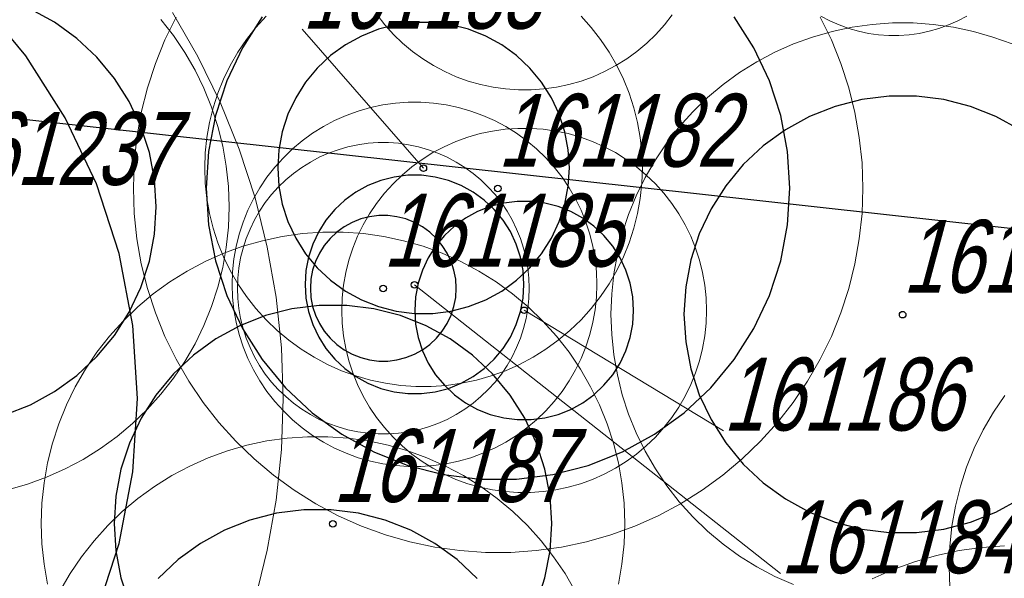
# Model space of a CAD drawing. Header units: metres. Extents: x 7419449 to 7420144, y 5549519 to 5549653.
# Tile 29 of 67: x 7419499 to 7419512, y 5549556 to 5549564. Entities that reach past the tile are written whole.
import ezdxf
from ezdxf.enums import TextEntityAlignment as Align

# ---------------------------------------------------------------- set-up
doc = ezdxf.new("R2010")
doc.units = ezdxf.units.M
doc.layers.add('_4_korony', color=7, linetype='Continuous', lineweight=25, true_color=0x7aa300)
for name, color, linetype, lineweight in [('_4_krzewy istniejące', 86, 'Continuous', 30), ('_4_NUMERY_PIKIET', 7, 'Continuous', 15), ('_4_SOD', 30, 'Continuous', 20)]:
    doc.layers.add(name, color=color, linetype=linetype, lineweight=lineweight)
doc.layers.add('_4_PUNKT_INWENTARYZACYJNY', color=7, linetype='Continuous')
doc.styles.add('STANDARD-Working1250', font='arial.ttf', dxfattribs={"height": 2.5})

msp = doc.modelspace()

# ---------------------------------------------------------------- linework, layer by layer
at = {"layer": '_4_korony', "linetype": 'Continuous', "flags": 128}
for points in [[(7419489.988, 5549550.811), (7419490.961, 5549550.561), (7419491.958, 5549550.435), (7419492.962, 5549550.435), (7419493.959, 5549550.561), (7419494.932, 5549550.811), (7419495.866, 5549551.18), (7419496.747, 5549551.664), (7419497.559, 5549552.255), (7419498.292, 5549552.943), (7419498.932, 5549553.717), (7419499.47, 5549554.565), (7419499.898, 5549555.474), (7419500.209, 5549556.429), (7419500.397, 5549557.416), (7419500.46, 5549558.419), (7419500.397, 5549559.422), (7419500.209, 5549560.409), (7419499.898, 5549561.364), (7419499.47, 5549562.273), (7419498.932, 5549563.121), (7419498.292, 5549563.895)], [(7419498.645, 5549558.196), (7419498.995, 5549558.335), (7419499.325, 5549558.516), (7419499.63, 5549558.737), (7419499.905, 5549558.995), (7419500.145, 5549559.286), (7419500.347, 5549559.604), (7419500.507, 5549559.945), (7419500.624, 5549560.303), (7419500.694, 5549560.673), (7419500.718, 5549561.049), (7419500.694, 5549561.425), (7419500.624, 5549561.795), (7419500.507, 5549562.153), (7419500.347, 5549562.494), (7419500.145, 5549562.812), (7419499.905, 5549563.103), (7419499.63, 5549563.361), (7419499.325, 5549563.582), (7419498.995, 5549563.763)], [(7419502.169, 5549563.657), (7419501.9, 5549563.233), (7419501.686, 5549562.778), (7419501.531, 5549562.301), (7419501.437, 5549561.807), (7419501.405, 5549561.306), (7419501.437, 5549560.805), (7419501.531, 5549560.311), (7419501.686, 5549559.834), (7419501.9, 5549559.379), (7419502.169, 5549558.955), (7419502.489, 5549558.568), (7419502.855, 5549558.224), (7419503.262, 5549557.929), (7419503.702, 5549557.687), (7419504.169, 5549557.502), (7419504.655, 5549557.377), (7419505.154, 5549557.314), (7419505.656, 5549557.314), (7419506.155, 5549557.377), (7419506.641, 5549557.502), (7419507.108, 5549557.687), (7419507.548, 5549557.929), (7419507.955, 5549558.224), (7419508.321, 5549558.568), (7419508.641, 5549558.955), (7419508.91, 5549559.379), (7419509.124, 5549559.834), (7419509.279, 5549560.311), (7419509.373, 5549560.805), (7419509.405, 5549561.306), (7419509.373, 5549561.807), (7419509.279, 5549562.301), (7419509.124, 5549562.778), (7419508.91, 5549563.233), (7419508.641, 5549563.657)], [(7419512.559, 5549562.108), (7419512.229, 5549562.289), (7419511.879, 5549562.428), (7419511.514, 5549562.522), (7419511.14, 5549562.569), (7419510.764, 5549562.569), (7419510.39, 5549562.522), (7419510.025, 5549562.428), (7419509.675, 5549562.289), (7419509.345, 5549562.108), (7419509.04, 5549561.887), (7419508.765, 5549561.629), (7419508.525, 5549561.338), (7419508.323, 5549561.02), (7419508.163, 5549560.679), (7419508.046, 5549560.321), (7419507.976, 5549559.951), (7419507.952, 5549559.575), (7419507.976, 5549559.199), (7419508.046, 5549558.829), (7419508.163, 5549558.471), (7419508.323, 5549558.13), (7419508.525, 5549557.812), (7419508.765, 5549557.521), (7419509.04, 5549557.263), (7419509.345, 5549557.042), (7419509.675, 5549556.861), (7419510.025, 5549556.722), (7419510.39, 5549556.628), (7419510.764, 5549556.581), (7419511.14, 5549556.581), (7419511.514, 5549556.628), (7419511.879, 5549556.722), (7419512.229, 5549556.861), (7419512.559, 5549557.042)], [(7419505.93, 5549555.6), (7419506.047, 5549555.958), (7419506.117, 5549556.328), (7419506.141, 5549556.704), (7419506.117, 5549557.08), (7419506.047, 5549557.45), (7419505.93, 5549557.808), (7419505.77, 5549558.149), (7419505.568, 5549558.467), (7419505.328, 5549558.758), (7419505.053, 5549559.016), (7419504.748, 5549559.237), (7419504.418, 5549559.418), (7419504.068, 5549559.557), (7419503.703, 5549559.651), (7419503.329, 5549559.698), (7419502.953, 5549559.698), (7419502.579, 5549559.651), (7419502.214, 5549559.557), (7419501.864, 5549559.418), (7419501.534, 5549559.237), (7419501.229, 5549559.016), (7419500.954, 5549558.758), (7419500.714, 5549558.467), (7419500.512, 5549558.149), (7419500.352, 5549557.808), (7419500.235, 5549557.45), (7419500.165, 5549557.08), (7419500.141, 5549556.704), (7419500.165, 5549556.328), (7419500.235, 5549555.958), (7419500.352, 5549555.6)], [(7419505.117, 5549555.952), (7419504.842, 5549556.21), (7419504.537, 5549556.431), (7419504.207, 5549556.612), (7419503.857, 5549556.751), (7419503.492, 5549556.845), (7419503.118, 5549556.892), (7419502.742, 5549556.892), (7419502.368, 5549556.845), (7419502.003, 5549556.751), (7419501.653, 5549556.612), (7419501.323, 5549556.431), (7419501.018, 5549556.21), (7419500.743, 5549555.952)]]:
    msp.add_lwpolyline(points, dxfattribs=at)
for points in [[(7419506.383, 5549561.583), (7419506.367, 5549561.834), (7419506.32, 5549562.08), (7419506.243, 5549562.319), (7419506.136, 5549562.547), (7419506.001, 5549562.759), (7419505.841, 5549562.952), (7419505.658, 5549563.124), (7419505.455, 5549563.272), (7419505.235, 5549563.393), (7419505.001, 5549563.485), (7419504.758, 5549563.548), (7419504.509, 5549563.579), (7419504.257, 5549563.579), (7419504.008, 5549563.548), (7419503.765, 5549563.485), (7419503.531, 5549563.393), (7419503.311, 5549563.272), (7419503.108, 5549563.124), (7419502.925, 5549562.952), (7419502.765, 5549562.759), (7419502.63, 5549562.547), (7419502.523, 5549562.319), (7419502.446, 5549562.08), (7419502.399, 5549561.834), (7419502.383, 5549561.583), (7419502.399, 5549561.332), (7419502.446, 5549561.086), (7419502.523, 5549560.847), (7419502.63, 5549560.619), (7419502.765, 5549560.407), (7419502.925, 5549560.214), (7419503.108, 5549560.042), (7419503.311, 5549559.894), (7419503.531, 5549559.773), (7419503.765, 5549559.681), (7419504.008, 5549559.618), (7419504.257, 5549559.587), (7419504.509, 5549559.587), (7419504.758, 5549559.618), (7419505.001, 5549559.681), (7419505.235, 5549559.773), (7419505.455, 5549559.894), (7419505.658, 5549560.042), (7419505.841, 5549560.214), (7419506.001, 5549560.407), (7419506.136, 5549560.619), (7419506.243, 5549560.847), (7419506.32, 5549561.086), (7419506.367, 5549561.332)], [(7419505.759, 5549559.986), (7419505.747, 5549560.174), (7419505.712, 5549560.359), (7419505.654, 5549560.538), (7419505.573, 5549560.709), (7419505.473, 5549560.868), (7419505.352, 5549561.013), (7419505.215, 5549561.142), (7419505.063, 5549561.252), (7419504.898, 5549561.343), (7419504.723, 5549561.413), (7419504.54, 5549561.459), (7419504.353, 5549561.483), (7419504.165, 5549561.483), (7419503.978, 5549561.459), (7419503.795, 5549561.413), (7419503.62, 5549561.343), (7419503.455, 5549561.252), (7419503.303, 5549561.142), (7419503.166, 5549561.013), (7419503.045, 5549560.868), (7419502.945, 5549560.709), (7419502.864, 5549560.538), (7419502.806, 5549560.359), (7419502.771, 5549560.174), (7419502.759, 5549559.986), (7419502.771, 5549559.798), (7419502.806, 5549559.613), (7419502.864, 5549559.434), (7419502.945, 5549559.263), (7419503.045, 5549559.104), (7419503.166, 5549558.959), (7419503.303, 5549558.83), (7419503.455, 5549558.72), (7419503.62, 5549558.629), (7419503.795, 5549558.559), (7419503.978, 5549558.513), (7419504.165, 5549558.489), (7419504.353, 5549558.489), (7419504.54, 5549558.513), (7419504.723, 5549558.559), (7419504.898, 5549558.629), (7419505.063, 5549558.72), (7419505.215, 5549558.83), (7419505.352, 5549558.959), (7419505.473, 5549559.104), (7419505.573, 5549559.263), (7419505.654, 5549559.434), (7419505.712, 5549559.613), (7419505.747, 5549559.798)], [(7419507.262, 5549559.628), (7419507.25, 5549559.816), (7419507.215, 5549560.001), (7419507.157, 5549560.18), (7419507.076, 5549560.351), (7419506.976, 5549560.51), (7419506.855, 5549560.655), (7419506.718, 5549560.784), (7419506.566, 5549560.894), (7419506.401, 5549560.985), (7419506.226, 5549561.055), (7419506.043, 5549561.101), (7419505.856, 5549561.125), (7419505.668, 5549561.125), (7419505.481, 5549561.101), (7419505.298, 5549561.055), (7419505.123, 5549560.985), (7419504.958, 5549560.894), (7419504.806, 5549560.784), (7419504.669, 5549560.655), (7419504.548, 5549560.51), (7419504.448, 5549560.351), (7419504.367, 5549560.18), (7419504.309, 5549560.001), (7419504.274, 5549559.816), (7419504.262, 5549559.628), (7419504.274, 5549559.44), (7419504.309, 5549559.255), (7419504.367, 5549559.076), (7419504.448, 5549558.905), (7419504.548, 5549558.746), (7419504.669, 5549558.601), (7419504.806, 5549558.472), (7419504.958, 5549558.362), (7419505.123, 5549558.271), (7419505.298, 5549558.201), (7419505.481, 5549558.155), (7419505.668, 5549558.131), (7419505.856, 5549558.131), (7419506.043, 5549558.155), (7419506.226, 5549558.201), (7419506.401, 5549558.271), (7419506.566, 5549558.362), (7419506.718, 5549558.472), (7419506.855, 5549558.601), (7419506.976, 5549558.746), (7419507.076, 5549558.905), (7419507.157, 5549559.076), (7419507.215, 5549559.255), (7419507.25, 5549559.44)], [(7419504.831, 5549559.932), (7419504.823, 5549560.057), (7419504.8, 5549560.181), (7419504.761, 5549560.3), (7419504.707, 5549560.414), (7419504.64, 5549560.52), (7419504.56, 5549560.617), (7419504.468, 5549560.703), (7419504.367, 5549560.776), (7419504.257, 5549560.837), (7419504.14, 5549560.883), (7419504.018, 5549560.914), (7419503.894, 5549560.93), (7419503.768, 5549560.93), (7419503.644, 5549560.914), (7419503.522, 5549560.883), (7419503.405, 5549560.837), (7419503.295, 5549560.776), (7419503.194, 5549560.703), (7419503.102, 5549560.617), (7419503.022, 5549560.52), (7419502.955, 5549560.414), (7419502.901, 5549560.3), (7419502.862, 5549560.181), (7419502.839, 5549560.057), (7419502.831, 5549559.932), (7419502.839, 5549559.807), (7419502.862, 5549559.683), (7419502.901, 5549559.564), (7419502.955, 5549559.45), (7419503.022, 5549559.344), (7419503.102, 5549559.247), (7419503.194, 5549559.161), (7419503.295, 5549559.088), (7419503.405, 5549559.027), (7419503.522, 5549558.981), (7419503.644, 5549558.95), (7419503.768, 5549558.934), (7419503.894, 5549558.934), (7419504.018, 5549558.95), (7419504.14, 5549558.981), (7419504.257, 5549559.027), (7419504.367, 5549559.088), (7419504.468, 5549559.161), (7419504.56, 5549559.247), (7419504.64, 5549559.344), (7419504.707, 5549559.45), (7419504.761, 5549559.564), (7419504.8, 5549559.683), (7419504.823, 5549559.807)]]:
    msp.add_lwpolyline(points, close=True, dxfattribs=at)
at = {"layer": '_4_krzewy istniejące', "elevation": 10.18}
msp.add_lwpolyline([(7419533.763, 5549558.395), (7419528.84, 5549526.525), (7419523.94, 5549526.59), (7419483.43, 5549529.18), (7419454.642, 5549530.858), (7419457.792, 5549566.805), (7419533.763, 5549558.395)], dxfattribs=at)
at = {"layer": '_4_NUMERY_PIKIET'}
for points in [[(7419504.38, 5549561.58), (7419502.719, 5549563.489)], [(7419504.26, 5549559.98), (7419509.277, 5549556.019)], [(7419505.76, 5549559.63), (7419508.492, 5549557.977)]]:
    msp.add_lwpolyline(points, dxfattribs=at)
at = {"layer": '_4_PUNKT_INWENTARYZACYJNY'}
for centre in [(7419504.38, 5549561.58), (7419505.4, 5549561.3), (7419503.83, 5549559.93), (7419504.26, 5549559.98), (7419505.76, 5549559.63), (7419510.95, 5549559.57), (7419503.14, 5549556.7)]:
    msp.add_circle(centre, 0.045, dxfattribs=at)
at = {"layer": '_4_SOD', "flags": 128}
for points in [[(7419498.617, 5549550.539), (7419499.151, 5549550.988), (7419499.653, 5549551.472), (7419500.12, 5549551.991), (7419500.55, 5549552.541), (7419500.94, 5549553.12), (7419501.289, 5549553.724), (7419501.595, 5549554.352), (7419501.857, 5549554.999), (7419502.073, 5549555.663), (7419502.241, 5549556.34), (7419502.363, 5549557.027), (7419502.436, 5549557.721), (7419502.46, 5549558.419), (7419502.436, 5549559.117), (7419502.363, 5549559.811), (7419502.241, 5549560.498), (7419502.073, 5549561.175), (7419501.857, 5549561.839), (7419501.595, 5549562.486), (7419501.289, 5549563.114), (7419500.94, 5549563.718)], [(7419503.746, 5549563.684), (7419503.854, 5549563.546), (7419503.971, 5549563.416), (7419504.096, 5549563.295), (7419504.23, 5549563.183), (7419504.371, 5549563.08), (7419504.519, 5549562.988), (7419504.673, 5549562.906), (7419504.832, 5549562.835), (7419504.996, 5549562.775), (7419505.164, 5549562.727), (7419505.335, 5549562.691), (7419505.508, 5549562.667), (7419505.682, 5549562.655), (7419505.856, 5549562.655), (7419506.03, 5549562.667), (7419506.203, 5549562.691), (7419506.374, 5549562.727), (7419506.542, 5549562.775), (7419506.706, 5549562.835), (7419506.865, 5549562.906), (7419507.019, 5549562.988), (7419507.167, 5549563.08), (7419507.308, 5549563.183), (7419507.442, 5549563.295), (7419507.567, 5549563.416), (7419507.684, 5549563.546), (7419507.792, 5549563.684)], [(7419498.686, 5549557.168), (7419498.954, 5549557.245), (7419499.216, 5549557.34), (7419499.471, 5549557.454), (7419499.718, 5549557.585), (7419499.955, 5549557.733), (7419500.181, 5549557.897), (7419500.395, 5549558.076), (7419500.595, 5549558.27), (7419500.782, 5549558.478), (7419500.954, 5549558.698), (7419501.11, 5549558.929), (7419501.25, 5549559.171), (7419501.372, 5549559.422), (7419501.477, 5549559.681), (7419501.563, 5549559.946), (7419501.631, 5549560.217), (7419501.679, 5549560.492), (7419501.708, 5549560.77), (7419501.718, 5549561.049), (7419501.708, 5549561.328), (7419501.679, 5549561.606), (7419501.631, 5549561.881), (7419501.563, 5549562.152), (7419501.477, 5549562.417), (7419501.372, 5549562.676), (7419501.25, 5549562.927), (7419501.11, 5549563.169), (7419500.954, 5549563.4), (7419500.782, 5549563.62)], [(7419500.99, 5549563.653), (7419500.837, 5549563.34), (7419500.707, 5549563.016), (7419500.599, 5549562.684), (7419500.514, 5549562.346), (7419500.454, 5549562.002), (7419500.417, 5549561.655), (7419500.405, 5549561.306), (7419500.417, 5549560.957), (7419500.454, 5549560.61), (7419500.514, 5549560.266), (7419500.599, 5549559.928), (7419500.707, 5549559.596), (7419500.837, 5549559.272), (7419500.99, 5549558.959), (7419501.165, 5549558.656), (7419501.36, 5549558.367), (7419501.575, 5549558.092), (7419501.808, 5549557.833), (7419502.059, 5549557.59), (7419502.327, 5549557.366), (7419502.609, 5549557.161), (7419502.905, 5549556.976), (7419503.213, 5549556.812), (7419503.532, 5549556.67), (7419503.86, 5549556.551), (7419504.195, 5549556.455), (7419504.537, 5549556.382), (7419504.882, 5549556.333), (7419505.231, 5549556.309), (7419505.579, 5549556.309), (7419505.928, 5549556.333), (7419506.273, 5549556.382), (7419506.615, 5549556.455), (7419506.95, 5549556.551), (7419507.278, 5549556.67), (7419507.597, 5549556.812), (7419507.905, 5549556.976), (7419508.201, 5549557.161), (7419508.483, 5549557.366), (7419508.751, 5549557.59), (7419509.002, 5549557.833), (7419509.235, 5549558.092), (7419509.45, 5549558.367), (7419509.645, 5549558.656), (7419509.82, 5549558.959), (7419509.973, 5549559.272), (7419510.103, 5549559.596), (7419510.211, 5549559.928), (7419510.296, 5549560.266), (7419510.356, 5549560.61), (7419510.393, 5549560.957), (7419510.405, 5549561.306), (7419510.393, 5549561.655), (7419510.356, 5549562.002), (7419510.296, 5549562.346), (7419510.211, 5549562.684), (7419510.103, 5549563.016), (7419509.973, 5549563.34), (7419509.82, 5549563.653)], [(7419502.225, 5549563.667), (7419502.085, 5549563.511), (7419501.956, 5549563.346), (7419501.839, 5549563.173), (7419501.734, 5549562.991), (7419501.642, 5549562.803), (7419501.564, 5549562.609), (7419501.499, 5549562.41), (7419501.449, 5549562.207), (7419501.412, 5549562.001), (7419501.39, 5549561.792), (7419501.383, 5549561.583), (7419501.39, 5549561.374), (7419501.412, 5549561.165), (7419501.449, 5549560.959), (7419501.499, 5549560.756), (7419501.564, 5549560.557), (7419501.642, 5549560.363), (7419501.734, 5549560.175), (7419501.839, 5549559.993), (7419501.956, 5549559.82), (7419502.085, 5549559.655), (7419502.225, 5549559.499), (7419502.376, 5549559.354), (7419502.536, 5549559.219), (7419502.705, 5549559.096), (7419502.883, 5549558.985), (7419503.068, 5549558.887), (7419503.259, 5549558.801), (7419503.456, 5549558.73), (7419503.657, 5549558.672), (7419503.862, 5549558.629), (7419504.069, 5549558.599), (7419504.278, 5549558.585), (7419504.488, 5549558.585), (7419504.697, 5549558.599), (7419504.904, 5549558.629), (7419505.109, 5549558.672), (7419505.31, 5549558.73), (7419505.507, 5549558.801), (7419505.698, 5549558.887), (7419505.883, 5549558.985), (7419506.061, 5549559.096), (7419506.23, 5549559.219), (7419506.39, 5549559.354), (7419506.541, 5549559.499), (7419506.681, 5549559.655), (7419506.81, 5549559.82), (7419506.927, 5549559.993), (7419507.032, 5549560.175), (7419507.124, 5549560.363), (7419507.202, 5549560.557), (7419507.267, 5549560.756), (7419507.317, 5549560.959), (7419507.354, 5549561.165), (7419507.376, 5549561.374), (7419507.383, 5549561.583), (7419507.376, 5549561.792), (7419507.354, 5549562.001), (7419507.317, 5549562.207), (7419507.267, 5549562.41), (7419507.202, 5549562.609), (7419507.124, 5549562.803), (7419507.032, 5549562.991), (7419506.927, 5549563.173), (7419506.81, 5549563.346), (7419506.681, 5549563.511), (7419506.541, 5549563.667)], [(7419512.45, 5549563.284), (7419512.188, 5549563.379), (7419511.92, 5549563.456), (7419511.647, 5549563.514), (7419511.37, 5549563.553), (7419511.092, 5549563.573), (7419510.812, 5549563.573), (7419510.534, 5549563.553), (7419510.257, 5549563.514), (7419509.984, 5549563.456), (7419509.716, 5549563.379), (7419509.454, 5549563.284), (7419509.199, 5549563.17), (7419508.952, 5549563.039), (7419508.715, 5549562.891), (7419508.489, 5549562.727), (7419508.275, 5549562.548), (7419508.075, 5549562.354), (7419507.888, 5549562.146), (7419507.716, 5549561.926), (7419507.56, 5549561.695), (7419507.42, 5549561.453), (7419507.298, 5549561.202), (7419507.193, 5549560.943), (7419507.107, 5549560.678), (7419507.039, 5549560.407), (7419506.991, 5549560.132), (7419506.962, 5549559.854), (7419506.952, 5549559.575), (7419506.962, 5549559.296), (7419506.991, 5549559.018), (7419507.039, 5549558.743), (7419507.107, 5549558.472), (7419507.193, 5549558.207), (7419507.298, 5549557.948), (7419507.42, 5549557.697), (7419507.56, 5549557.455), (7419507.716, 5549557.224), (7419507.888, 5549557.004), (7419508.075, 5549556.796), (7419508.275, 5549556.602), (7419508.489, 5549556.423), (7419508.715, 5549556.259), (7419508.952, 5549556.111), (7419509.199, 5549555.98), (7419509.454, 5549555.866)], [(7419509.829, 5549563.667), (7419509.952, 5549563.601), (7419510.08, 5549563.545), (7419510.211, 5549563.497), (7419510.345, 5549563.458), (7419510.482, 5549563.429), (7419510.62, 5549563.41), (7419510.759, 5549563.4), (7419510.899, 5549563.4), (7419511.038, 5549563.41), (7419511.176, 5549563.429), (7419511.313, 5549563.458), (7419511.447, 5549563.497), (7419511.578, 5549563.545), (7419511.706, 5549563.601), (7419511.829, 5549563.667)], [(7419507.054, 5549555.872), (7419507.102, 5549556.147), (7419507.131, 5549556.425), (7419507.141, 5549556.704), (7419507.131, 5549556.983), (7419507.102, 5549557.261), (7419507.054, 5549557.536), (7419506.986, 5549557.807), (7419506.9, 5549558.072), (7419506.795, 5549558.331), (7419506.673, 5549558.582), (7419506.533, 5549558.824), (7419506.377, 5549559.055), (7419506.205, 5549559.275), (7419506.018, 5549559.483), (7419505.818, 5549559.677), (7419505.604, 5549559.856), (7419505.378, 5549560.02), (7419505.141, 5549560.168), (7419504.894, 5549560.299), (7419504.639, 5549560.413), (7419504.377, 5549560.508), (7419504.109, 5549560.585), (7419503.836, 5549560.643), (7419503.559, 5549560.682), (7419503.281, 5549560.702), (7419503.001, 5549560.702), (7419502.723, 5549560.682), (7419502.446, 5549560.643), (7419502.173, 5549560.585), (7419501.905, 5549560.508), (7419501.643, 5549560.413), (7419501.388, 5549560.299), (7419501.141, 5549560.168), (7419500.904, 5549560.02), (7419500.678, 5549559.856), (7419500.464, 5549559.677), (7419500.264, 5549559.483), (7419500.077, 5549559.275), (7419499.905, 5549559.055), (7419499.749, 5549558.824), (7419499.609, 5549558.582), (7419499.487, 5549558.331), (7419499.382, 5549558.072), (7419499.296, 5549557.807), (7419499.228, 5549557.536), (7419499.18, 5549557.261), (7419499.151, 5549556.983), (7419499.141, 5549556.704), (7419499.151, 5549556.425), (7419499.18, 5549556.147), (7419499.228, 5549555.872)], [(7419512.35, 5549558.463), (7419512.194, 5549558.232), (7419512.054, 5549557.99), (7419511.932, 5549557.739), (7419511.827, 5549557.48), (7419511.741, 5549557.215), (7419511.673, 5549556.944), (7419511.625, 5549556.669), (7419511.596, 5549556.391), (7419511.586, 5549556.112), (7419511.596, 5549555.833), (7419511.625, 5549555.555), (7419511.673, 5549555.28), (7419511.741, 5549555.009), (7419511.827, 5549554.744), (7419511.932, 5549554.485), (7419512.054, 5549554.234), (7419512.194, 5549553.992), (7419512.35, 5549553.761)], [(7419506.462, 5549555.776), (7419506.322, 5549556.018), (7419506.166, 5549556.249), (7419505.994, 5549556.469), (7419505.807, 5549556.677), (7419505.607, 5549556.871), (7419505.393, 5549557.05), (7419505.167, 5549557.214), (7419504.93, 5549557.362), (7419504.683, 5549557.493), (7419504.428, 5549557.607), (7419504.166, 5549557.702), (7419503.898, 5549557.779), (7419503.625, 5549557.837), (7419503.348, 5549557.876), (7419503.07, 5549557.896), (7419502.79, 5549557.896), (7419502.512, 5549557.876), (7419502.235, 5549557.837), (7419501.962, 5549557.779), (7419501.694, 5549557.702), (7419501.432, 5549557.607), (7419501.177, 5549557.493), (7419500.93, 5549557.362), (7419500.693, 5549557.214), (7419500.467, 5549557.05), (7419500.253, 5549556.871), (7419500.053, 5549556.677), (7419499.866, 5549556.469), (7419499.694, 5549556.249), (7419499.538, 5549556.018), (7419499.398, 5549555.776)], [(7419512.347, 5549556.398), (7419512.034, 5549556.376), (7419511.723, 5549556.333), (7419511.415, 5549556.267), (7419511.113, 5549556.181), (7419510.818, 5549556.073), (7419510.531, 5549555.946)]]:
    msp.add_lwpolyline(points, dxfattribs=at)
for points in [[(7419506.759, 5549559.986), (7419506.753, 5549560.16), (7419506.735, 5549560.334), (7419506.704, 5549560.506), (7419506.662, 5549560.675), (7419506.608, 5549560.841), (7419506.543, 5549561.003), (7419506.466, 5549561.16), (7419506.379, 5549561.311), (7419506.282, 5549561.455), (7419506.174, 5549561.593), (7419506.057, 5549561.723), (7419505.932, 5549561.844), (7419505.798, 5549561.956), (7419505.657, 5549562.059), (7419505.509, 5549562.151), (7419505.355, 5549562.233), (7419505.196, 5549562.304), (7419505.032, 5549562.364), (7419504.864, 5549562.412), (7419504.693, 5549562.448), (7419504.52, 5549562.472), (7419504.346, 5549562.484), (7419504.172, 5549562.484), (7419503.998, 5549562.472), (7419503.825, 5549562.448), (7419503.654, 5549562.412), (7419503.486, 5549562.364), (7419503.322, 5549562.304), (7419503.163, 5549562.233), (7419503.009, 5549562.151), (7419502.861, 5549562.059), (7419502.72, 5549561.956), (7419502.586, 5549561.844), (7419502.461, 5549561.723), (7419502.344, 5549561.593), (7419502.236, 5549561.455), (7419502.139, 5549561.311), (7419502.052, 5549561.16), (7419501.975, 5549561.003), (7419501.91, 5549560.841), (7419501.856, 5549560.675), (7419501.814, 5549560.506), (7419501.783, 5549560.334), (7419501.765, 5549560.16), (7419501.759, 5549559.986), (7419501.765, 5549559.812), (7419501.783, 5549559.638), (7419501.814, 5549559.466), (7419501.856, 5549559.297), (7419501.91, 5549559.131), (7419501.975, 5549558.969), (7419502.052, 5549558.812), (7419502.139, 5549558.661), (7419502.236, 5549558.517), (7419502.344, 5549558.379), (7419502.461, 5549558.249), (7419502.586, 5549558.128), (7419502.72, 5549558.016), (7419502.861, 5549557.913), (7419503.009, 5549557.821), (7419503.163, 5549557.739), (7419503.322, 5549557.668), (7419503.486, 5549557.608), (7419503.654, 5549557.56), (7419503.825, 5549557.524), (7419503.998, 5549557.5), (7419504.172, 5549557.488), (7419504.346, 5549557.488), (7419504.52, 5549557.5), (7419504.693, 5549557.524), (7419504.864, 5549557.56), (7419505.032, 5549557.608), (7419505.196, 5549557.668), (7419505.355, 5549557.739), (7419505.509, 5549557.821), (7419505.657, 5549557.913), (7419505.798, 5549558.016), (7419505.932, 5549558.128), (7419506.057, 5549558.249), (7419506.174, 5549558.379), (7419506.282, 5549558.517), (7419506.379, 5549558.661), (7419506.466, 5549558.812), (7419506.543, 5549558.969), (7419506.608, 5549559.131), (7419506.662, 5549559.297), (7419506.704, 5549559.466), (7419506.735, 5549559.638), (7419506.753, 5549559.812)], [(7419508.262, 5549559.628), (7419508.256, 5549559.802), (7419508.238, 5549559.976), (7419508.207, 5549560.148), (7419508.165, 5549560.317), (7419508.111, 5549560.483), (7419508.046, 5549560.645), (7419507.969, 5549560.802), (7419507.882, 5549560.953), (7419507.785, 5549561.097), (7419507.677, 5549561.235), (7419507.56, 5549561.365), (7419507.435, 5549561.486), (7419507.301, 5549561.598), (7419507.16, 5549561.701), (7419507.012, 5549561.793), (7419506.858, 5549561.875), (7419506.699, 5549561.946), (7419506.535, 5549562.006), (7419506.367, 5549562.054), (7419506.196, 5549562.09), (7419506.023, 5549562.114), (7419505.849, 5549562.126), (7419505.675, 5549562.126), (7419505.501, 5549562.114), (7419505.328, 5549562.09), (7419505.157, 5549562.054), (7419504.989, 5549562.006), (7419504.825, 5549561.946), (7419504.666, 5549561.875), (7419504.512, 5549561.793), (7419504.364, 5549561.701), (7419504.223, 5549561.598), (7419504.089, 5549561.486), (7419503.964, 5549561.365), (7419503.847, 5549561.235), (7419503.739, 5549561.097), (7419503.642, 5549560.953), (7419503.555, 5549560.802), (7419503.478, 5549560.645), (7419503.413, 5549560.483), (7419503.359, 5549560.317), (7419503.317, 5549560.148), (7419503.286, 5549559.976), (7419503.268, 5549559.802), (7419503.262, 5549559.628), (7419503.268, 5549559.454), (7419503.286, 5549559.28), (7419503.317, 5549559.108), (7419503.359, 5549558.939), (7419503.413, 5549558.773), (7419503.478, 5549558.611), (7419503.555, 5549558.454), (7419503.642, 5549558.303), (7419503.739, 5549558.159), (7419503.847, 5549558.021), (7419503.964, 5549557.891), (7419504.089, 5549557.77), (7419504.223, 5549557.658), (7419504.364, 5549557.555), (7419504.512, 5549557.463), (7419504.666, 5549557.381), (7419504.825, 5549557.31), (7419504.989, 5549557.25), (7419505.157, 5549557.202), (7419505.328, 5549557.166), (7419505.501, 5549557.142), (7419505.675, 5549557.13), (7419505.849, 5549557.13), (7419506.023, 5549557.142), (7419506.196, 5549557.166), (7419506.367, 5549557.202), (7419506.535, 5549557.25), (7419506.699, 5549557.31), (7419506.858, 5549557.381), (7419507.012, 5549557.463), (7419507.16, 5549557.555), (7419507.301, 5549557.658), (7419507.435, 5549557.77), (7419507.56, 5549557.891), (7419507.677, 5549558.021), (7419507.785, 5549558.159), (7419507.882, 5549558.303), (7419507.969, 5549558.454), (7419508.046, 5549558.611), (7419508.111, 5549558.773), (7419508.165, 5549558.939), (7419508.207, 5549559.108), (7419508.238, 5549559.28), (7419508.256, 5549559.454)], [(7419505.831, 5549559.932), (7419505.826, 5549560.072), (7419505.812, 5549560.21), (7419505.787, 5549560.348), (7419505.754, 5549560.483), (7419505.71, 5549560.616), (7419505.658, 5549560.745), (7419505.597, 5549560.871), (7419505.527, 5549560.992), (7419505.449, 5549561.108), (7419505.363, 5549561.218), (7419505.27, 5549561.321), (7419505.169, 5549561.418), (7419505.062, 5549561.508), (7419504.949, 5549561.59), (7419504.831, 5549561.664), (7419504.708, 5549561.73), (7419504.58, 5549561.786), (7419504.449, 5549561.834), (7419504.315, 5549561.873), (7419504.178, 5549561.902), (7419504.04, 5549561.921), (7419503.901, 5549561.931), (7419503.761, 5549561.931), (7419503.622, 5549561.921), (7419503.484, 5549561.902), (7419503.347, 5549561.873), (7419503.213, 5549561.834), (7419503.082, 5549561.786), (7419502.954, 5549561.73), (7419502.831, 5549561.664), (7419502.713, 5549561.59), (7419502.6, 5549561.508), (7419502.493, 5549561.418), (7419502.392, 5549561.321), (7419502.299, 5549561.218), (7419502.213, 5549561.108), (7419502.135, 5549560.992), (7419502.065, 5549560.871), (7419502.004, 5549560.745), (7419501.952, 5549560.616), (7419501.908, 5549560.483), (7419501.875, 5549560.348), (7419501.85, 5549560.21), (7419501.836, 5549560.072), (7419501.831, 5549559.932), (7419501.836, 5549559.792), (7419501.85, 5549559.654), (7419501.875, 5549559.516), (7419501.908, 5549559.381), (7419501.952, 5549559.248), (7419502.004, 5549559.119), (7419502.065, 5549558.993), (7419502.135, 5549558.872), (7419502.213, 5549558.756), (7419502.299, 5549558.646), (7419502.392, 5549558.543), (7419502.493, 5549558.446), (7419502.6, 5549558.356), (7419502.713, 5549558.274), (7419502.831, 5549558.2), (7419502.954, 5549558.134), (7419503.082, 5549558.078), (7419503.213, 5549558.03), (7419503.347, 5549557.991), (7419503.484, 5549557.962), (7419503.622, 5549557.943), (7419503.761, 5549557.933), (7419503.901, 5549557.933), (7419504.04, 5549557.943), (7419504.178, 5549557.962), (7419504.315, 5549557.991), (7419504.449, 5549558.03), (7419504.58, 5549558.078), (7419504.708, 5549558.134), (7419504.831, 5549558.2), (7419504.949, 5549558.274), (7419505.062, 5549558.356), (7419505.169, 5549558.446), (7419505.27, 5549558.543), (7419505.363, 5549558.646), (7419505.449, 5549558.756), (7419505.527, 5549558.872), (7419505.597, 5549558.993), (7419505.658, 5549559.119), (7419505.71, 5549559.248), (7419505.754, 5549559.381), (7419505.787, 5549559.516), (7419505.812, 5549559.654), (7419505.826, 5549559.792)]]:
    msp.add_lwpolyline(points, close=True, dxfattribs=at)

# ---------------------------------------------------------------- texts
at = {"layer": '_4_NUMERY_PIKIET', "style": 'STANDARD-Working1250', "oblique": 15, "width": 0.7}
for s, p in [('161183', (7419502.719, 5549563.193)), ('161182', (7419505.4, 5549561.3)), ('161237', (7419497.71, 5549561.05)), ('161185', (7419503.83, 5549559.93)), ('161181', (7419510.95, 5549559.57)), ('161186', (7419508.492, 5549557.681)), ('161187', (7419503.14, 5549556.7)), ('161184', (7419509.277, 5549555.723))]:
    msp.add_text(s, height=1, dxfattribs=at).set_placement(p, align=Align.BOTTOM_LEFT)

doc.saveas('drawing.dxf')
